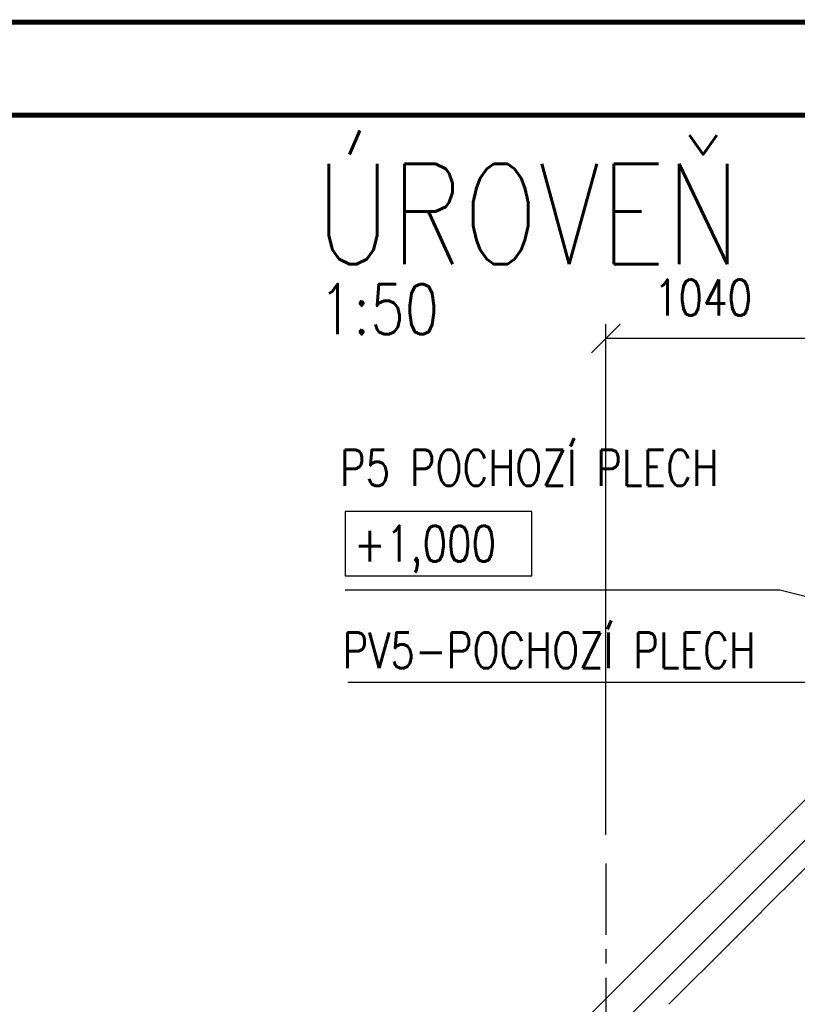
# Paper-space layout 'Layout1' of a CAD drawing. Extents: x -2 to 985, y -36 to 1353.
# Tile 50 of 73: x 594 to 649, y 351 to 420. Entities that reach past the tile are written whole.
import ezdxf
from ezdxf.enums import TextEntityAlignment as Align

# ---------------------------------------------------------------- set-up
doc = ezdxf.new("R2010")
doc.units = 0
doc.linetypes.add('ACAD_ISO02W100', pattern=[15, 12, -3])
doc.linetypes.add('HP_01_CER_B', pattern=[8, 5, -1, 1, -1])
doc.layers.get('0').update_dxf_attribs({"linetype": 'CONTINUOUS'})
doc.layers.get('DEFPOINTS').update_dxf_attribs({"color": 132, "linetype": 'CONTINUOUS'})
doc.layers.add('RAMECEK_HP', color=251, linetype='CONTINUOUS')
for name, color, linetype, lineweight in [('SS_KOTY', 3, 'CONTINUOUS', 25), ('SS_OPLÁŠTĚNÍ', 9, 'CONTINUOUS', 13), ('SS_OSY_025', 7, 'HP_01_CER_B', 25), ('SS_PODKLADY', 9, 'CONTINUOUS', 13), ('SS_POPIS_PROFILU', 13, 'CONTINUOUS', 25)]:
    doc.layers.add(name, color=color, linetype=linetype, lineweight=lineweight)
doc.styles.add('ROMANS', font='romans.shx', dxfattribs={"width": 0.8})
doc.styles.add('romans.shx', font='romans.shx', dxfattribs={"height": 5})
doc.dimstyles.new('A-1_(2.5)_50AS', dxfattribs={"dimtxt": 2.5, "dimasz": 2, "dimexe": 1, "dimexo": 2, "dimgap": 0, "dimtad": 0, "dimdec": 1, "dimlfac": 50, "dimrnd": 1, "dimtxsty": 'ROMANS', "dimblk1": 'OBLIQUE', "dimblk2": 'OBLIQUE', "dimsah": 1, "dimcen": 2, "dimclrd": 256, "dimclre": 256, "dimclrt": 256, "dimadec": 1, "dimazin": 2, "dimtfac": 0.714286, "dimtdec": 1, "dimtmove": 0, "dimatfit": 3, "dimldrblk": 'OPEN', "dimfxl": 1, "dimtvp": 1.142857, "dimtfill": 1, "dimtolj": 1, "dimlwd": -1, "dimlwe": -1, "dimarcsym": 0})

# ---------------------------------------------------------------- blocks, each defined once
blk = doc.blocks.new('*U6')
at = {"layer": 'RAMECEK_HP', "lineweight": 35, "const_width": 0.35}
for points in [[(0, 420), (0, 0), (743, 0), (743, 420)], [(6.5, 413.5), (6.5, 6.5), (736.5, 6.5), (736.5, 413.5)]]:
    blk.add_lwpolyline(points, close=True, dxfattribs=at)
at = {"layer": 'DEFPOINTS', "style": 'ROMANS', "width": 0.8}
blk.add_attdef('TISK', text='', height=10, dxfattribs=at).set_placement((743, -33), align=Align.RIGHT)
blk = doc.blocks.new('_Oblique')
at = {"color": 0, "linetype": 'ByBlock', "lineweight": -2}
blk.add_line((-0.5, -0.5), (0.5, 0.5), dxfattribs=at)
blk = doc.blocks.new('*D138')
at = {"layer": 'DEFPOINTS', "color": 0, "transparency": 16777216}
for p in [(635.242, 397.899), (656.042, 392.96, -0.2), (635.242, 361.199, -0.2)]:
    blk.add_point(p, dxfattribs=at)
at = {"layer": 'SS_KOTY', "transparency": 16777216}
for p, q in [((635.242, 363.199), (635.242, 398.899)), ((656.042, 394.96), (656.042, 398.899)), ((656.042, 397.899), (635.242, 397.899))]:
    blk.add_line(p, q, dxfattribs=at)
at = {"layer": 'SS_KOTY', "transparency": 16777216, "xscale": 2, "yscale": 2, "zscale": 2, "rotation": 180}
blk.add_blockref('_Oblique', (635.242, 397.899), dxfattribs=at)
at = {"layer": 'SS_KOTY', "transparency": 16777216, "xscale": 2, "yscale": 2, "zscale": 2}
blk.add_blockref('_Oblique', (656.042, 397.899), dxfattribs=at)
at = {"layer": 'SS_KOTY', "transparency": 16777216, "insert": (642.023, 400.756), "char_height": 2.5, "attachment_point": 5, "style": 'ROMANS', "bg_fill": 3, "box_fill_scale": 1.1, "bg_fill_color": 256, "bg_fill_true_color": 13158600, "bg_fill_transparency": 0}
blk.add_mtext('\\A1;1040', dxfattribs=at)
blk = doc.blocks.new('_OPEN')
at = {"color": 0, "linetype": 'ByBlock'}
for p, q in [((-1, 0.167), (0, 0)), ((0, 0), (-1, -0.167)), ((0, 0), (-1, 0))]:
    blk.add_line(p, q, dxfattribs=at)

psp = doc.layouts.get("Layout1")

# ---------------------------------------------------------------- linework, layer by layer
at = {"layer": 'SS_OSY_025'}
psp.add_line((635.2423, 361.1993, -0.2), (635.2423, 260.3731, -0.2), dxfattribs=at)
at = {"layer": 'SS_PODKLADY', "color": 9, "linetype": 'Continuous', "ltscale": 0.25}
for p, q in [((644.7423, 356.4539), (647.5423, 359.2539)), ((647.6423, 359.3539), (647.5423, 359.2539)), ((641.8423, 353.5539), (644.6423, 356.3539)), ((644.7423, 356.4539), (644.6423, 356.3539)), ((639.6423, 351.3539), (641.7423, 353.4539)), ((641.8423, 353.5539), (641.7423, 353.4539))]:
    psp.add_line(p, q, dxfattribs=at)
at = {"layer": 'SS_PODKLADY', "color": 9, "linetype": 'ACAD_ISO02W100', "ltscale": 0.25}
for p, q in [((647.5423, 359.2539), (647.6423, 359.3539)), ((644.6423, 356.3539), (644.7423, 356.4539)), ((641.7423, 353.4539), (641.8423, 353.5539))]:
    psp.add_line(p, q, dxfattribs=at)
at = {"layer": 'SS_POPIS_PROFILU', "color": 4}
psp.add_lwpolyline([(617.0231, 381.3009), (630.0708, 381.3009), (630.0708, 385.8009), (617.0231, 385.8009), (617.0231, 381.3009)], dxfattribs=at)

# ---------------------------------------------------------------- block references
at = {"layer": 'RAMECEK_HP'}
psp.add_blockref('*U6', (0, 0), dxfattribs=at)

# ---------------------------------------------------------------- texts
at = {"layer": 'SS_POPIS_PROFILU', "color": 2, "style": 'romans.shx', "width": 0.8}
psp.add_text('1:50', height=3.5, dxfattribs=at).set_placement((615.1721, 398.1922))
at = {"layer": 'SS_POPIS_PROFILU', "color": 4, "style": 'romans.shx', "width": 0.8}
psp.add_text('+1,000', height=2.5, dxfattribs=at).set_placement((617.625, 382.3009))

# ---------------------------------------------------------------- next in the draw order: dimensions: what is measured, and where the dimension line sits
at = {"layer": 'SS_KOTY'}
dim = psp.add_linear_dim(base=(635.2423, 397.8989), p1=(656.0423, 392.9604, -0.2), p2=(635.2423, 361.1993, -0.2), dimstyle='A-1_(2.5)_50AS', override={"dimtmove": 1}, dxfattribs=at)
dim.commit()
dim.dimension.update_dxf_attribs({"geometry": '*D138', "text_midpoint": (642.0226, 397.8989), "dimtype": 160})

# ---------------------------------------------------------------- next in the draw order: linework, layer by layer
at = {"layer": 'SS_OPLÁŠTĚNÍ', "color": 9, "linetype": 'Continuous', "ltscale": 0.25}
for p, q in [((657.0823, 370.7539), (634.2823, 347.9539)), ((654.2539, 370.7539), (634.2823, 350.7824))]:
    psp.add_line(p, q, dxfattribs=at)
at = {"layer": 'SS_PODKLADY', "color": 9, "linetype": 'Continuous', "ltscale": 0.25}
psp.add_line((647.6423, 359.3539), (650.4423, 362.1539), dxfattribs=at)
at = {"layer": 'SS_POPIS_PROFILU', "color": 13}
for points in [[(677.6307, 372.7539), (647.4041, 380.3009), (617.0231, 380.3009)], [(656.8623, 370.7539), (649.7781, 373.8393), (617.2067, 373.8393)]]:
    psp.add_lwpolyline(points, dxfattribs=at)

# ---------------------------------------------------------------- next in the draw order: texts
at = {"layer": 'SS_POPIS_PROFILU', "color": 6, "style": 'romans.shx', "width": 0.8}
psp.add_text('ÚROVEŇ +1,000m', height=7, dxfattribs=at).set_placement((614.9219, 403.0922))
at = {"layer": 'SS_POPIS_PROFILU', "color": 13, "style": 'romans.shx', "width": 0.8}
for s, p in [('P5 POCHOZÍ PLECH', (616.646, 387.6009)), ('PV5-POCHOZÍ PLECH', (616.8296, 374.8393))]:
    psp.add_text(s, height=2.5, dxfattribs=at).set_placement(p)

doc.saveas('drawing.dxf')
